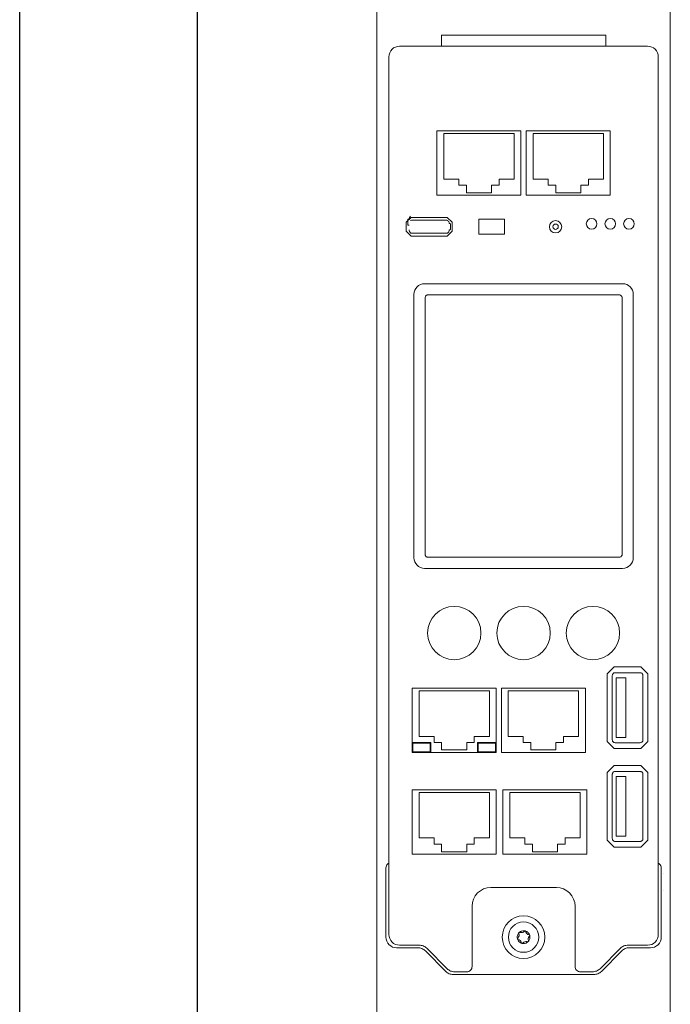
# Model space of a CAD drawing. Header units: millimetres. Extents: x 94562 to 148980, y -25377 to 3008.
# Tile 13 of 140: x 98778 to 98900, y -22115 to -21930. Entities that reach past the tile are written whole.
import ezdxf

# ---------------------------------------------------------------- set-up
doc = ezdxf.new("R2010")
doc.units = ezdxf.units.MM
doc.layers.add('tt_symbole', color=40, linetype='Continuous')

# ---------------------------------------------------------------- blocks, each defined once
blk = doc.blocks.new('IT_szafa_stojąca_42U')
for p, q in [((286.075, 1605.477), (286.075, 1801.057)), ((289.409, 1608.811), (289.409, 1797.723))]:
    blk.add_line(p, q)
blk = doc.blocks.new('PDU_(18)C13_(6)C19')
at = {"layer": 'tt_symbole', "lineweight": 5}
for p, q in [((0, 6.864), (0, 13.053)), ((0.3937, 13.053), (0.3937, 6.8826)), ((0.3937, 6.8826), (0.3937, 5.7538)), ((0, 5.7538), (0, 6.864)), ((0.1933, 6.7177), (0.1933, 6.8042)), ((0.2004, 6.7177), (0.2004, 6.8042)), ((0.0898, 6.7394), (0.0898, 6.8004)), ((0.0898, 6.8004), (0.1841, 6.8004)), ((0.1841, 6.8004), (0.1841, 6.7394)), ((0.3039, 6.8004), (0.2096, 6.8004)), ((0.2096, 6.8004), (0.2096, 6.7394)), ((0.3039, 6.7394), (0.3039, 6.8004)), ((0.11, 6.7394), (0.0898, 6.7394)), ((0.11, 6.731), (0.11, 6.7394)), ((0.1841, 6.7394), (0.1639, 6.7394)), ((0.1639, 6.7394), (0.1639, 6.731)), ((0.2096, 6.7394), (0.2298, 6.7394)), ((0.2298, 6.7394), (0.2298, 6.731)), ((0.2837, 6.731), (0.2837, 6.7394)), ((0.2837, 6.7394), (0.3039, 6.7394)), ((0.1201, 6.731), (0.11, 6.731)), ((0.1201, 6.7211), (0.1201, 6.731)), ((0.1639, 6.731), (0.1537, 6.731)), ((0.1537, 6.731), (0.1537, 6.7211)), ((0.2298, 6.731), (0.24, 6.731)), ((0.24, 6.731), (0.24, 6.7211)), ((0.2735, 6.7211), (0.2735, 6.731)), ((0.2735, 6.731), (0.2837, 6.731)), ((0.0433, 6.6863), (0.0434, 6.6871)), ((0.0433, 6.6856), (0.0433, 6.6863)), ((0.0434, 6.6871), (0.0436, 6.6878)), ((0.0436, 6.6878), (0.044, 6.6885)), ((0.044, 6.6885), (0.0445, 6.6891)), ((0.0445, 6.6891), (0.0451, 6.6896)), ((0.0451, 6.6836), (0.0457, 6.684)), ((0.0457, 6.684), (0.0465, 6.6842)), ((0.0465, 6.6842), (0.0472, 6.6842)), ((0.0472, 6.6842), (0.0931, 6.6842)), ((0.0938, 6.6842), (0.0931, 6.6842)), ((0.0946, 6.684), (0.0938, 6.6842)), ((0.0952, 6.6836), (0.0946, 6.684)), ((0.0958, 6.6831), (0.0952, 6.6836)), ((0.0963, 6.6825), (0.0958, 6.6831)), ((0.0967, 6.6818), (0.0963, 6.6825)), ((0.0969, 6.6811), (0.0967, 6.6818)), ((0.097, 6.6803), (0.0969, 6.6811)), ((0.097, 6.6796), (0.097, 6.6803)), ((0.3159, 6.0733), (0.3159, 5.9868)), ((0.3195, 6.0769), (0.3533, 6.0769)), ((0.3209, 6.0701), (0.334, 6.0701)), ((0.3209, 6.0701), (0.3209, 5.9901)), ((0.334, 5.9901), (0.334, 6.0701)), ((0.357, 6.0733), (0.357, 5.9868)), ((0.0565, 5.9917), (0.0565, 6.0527)), ((0.0565, 6.0527), (0.1509, 6.0527)), ((0.1509, 6.0527), (0.1509, 5.9917)), ((0.16, 5.97), (0.16, 6.0564)), ((0.167, 5.9699), (0.167, 6.0564)), ((0.2705, 6.0527), (0.1762, 6.0527)), ((0.1762, 6.0527), (0.1762, 5.9917)), ((0.2705, 5.9917), (0.2705, 6.0527)), ((0.0767, 5.9917), (0.0565, 5.9917)), ((0.0767, 5.9833), (0.0767, 5.9917)), ((0.1509, 5.9917), (0.1307, 5.9917)), ((0.1307, 5.9917), (0.1307, 5.9833)), ((0.1762, 5.9917), (0.1963, 5.9917)), ((0.1963, 5.9917), (0.1963, 5.9833)), ((0.2503, 5.9833), (0.2503, 5.9917)), ((0.2503, 5.9917), (0.2705, 5.9917)), ((0.0482, 5.9825), (0.0482, 5.9708)), ((0.0716, 5.9708), (0.0716, 5.9825)), ((0.0869, 5.9833), (0.0767, 5.9833)), ((0.0869, 5.9734), (0.0869, 5.9833)), ((0.1307, 5.9833), (0.1205, 5.9833)), ((0.1205, 5.9833), (0.1205, 5.9734)), ((0.1358, 5.9825), (0.1358, 5.9708)), ((0.1592, 5.9708), (0.1592, 5.9825)), ((0.1963, 5.9833), (0.2065, 5.9833)), ((0.2065, 5.9833), (0.2065, 5.9734)), ((0.2401, 5.9734), (0.2401, 5.9833)), ((0.2401, 5.9833), (0.2503, 5.9833)), ((0.3533, 5.9832), (0.3195, 5.9832)), ((0.0482, 5.9708), (0.0474, 5.97)), ((0.0716, 5.9708), (0.0482, 5.9708)), ((0.0725, 5.9699), (0.0716, 5.9708)), ((0.1358, 5.9708), (0.1349, 5.97)), ((0.1592, 5.9708), (0.1358, 5.9708)), ((0.1601, 5.9699), (0.1592, 5.9708)), ((0.3159, 5.9409), (0.3159, 5.8544)), ((0.3195, 5.9445), (0.3533, 5.9445)), ((0.3209, 5.9376), (0.334, 5.9376)), ((0.3209, 5.9376), (0.3209, 5.8576)), ((0.334, 5.8576), (0.334, 5.9376)), ((0.357, 5.9409), (0.357, 5.8544)), ((0.1601, 5.8335), (0.1601, 5.92)), ((0.1691, 5.8335), (0.1691, 5.92)), ((0.0565, 5.8553), (0.0565, 5.9162)), ((0.0565, 5.9162), (0.1509, 5.9162)), ((0.1509, 5.9162), (0.1509, 5.8553)), ((0.2726, 5.9162), (0.1782, 5.9162)), ((0.1782, 5.9162), (0.1782, 5.8553)), ((0.2726, 5.8553), (0.2726, 5.9162)), ((0.0767, 5.8553), (0.0565, 5.8553)), ((0.0767, 5.8468), (0.0767, 5.8553)), ((0.1509, 5.8553), (0.1307, 5.8553)), ((0.1307, 5.8553), (0.1307, 5.8468)), ((0.1782, 5.8553), (0.1984, 5.8553)), ((0.1984, 5.8553), (0.1984, 5.8468)), ((0.2524, 5.8468), (0.2524, 5.8553)), ((0.2524, 5.8553), (0.2726, 5.8553)), ((0.0869, 5.8468), (0.0767, 5.8468)), ((0.0869, 5.8369), (0.0869, 5.8468)), ((0.1307, 5.8468), (0.1205, 5.8468)), ((0.1205, 5.8468), (0.1205, 5.8369)), ((0.1984, 5.8468), (0.2086, 5.8468)), ((0.2086, 5.8468), (0.2086, 5.8369)), ((0.2422, 5.8369), (0.2422, 5.8468)), ((0.2422, 5.8468), (0.2524, 5.8468)), ((0.3533, 5.8508), (0.3195, 5.8508)), ((0, 5.7538), (0, 0)), ((0.3937, 0), (0.3937, 5.7538))]:
    blk.add_line(p, q, dxfattribs=at)
for points in [[(0.0866, 6.9177), (0.0866, 6.9327), (0.3071, 6.9327), (0.3071, 6.9177)], [(0.1933, 6.8042), (0.0806, 6.8042), (0.0806, 6.7177)], [(0.2004, 6.8042), (0.3131, 6.8042), (0.3131, 6.7177)], [(0.0806, 6.7177), (0.1933, 6.7177)], [(0.1537, 6.7211), (0.1201, 6.7211)], [(0.3131, 6.7177), (0.2004, 6.7177)], [(0.24, 6.7211), (0.2735, 6.7211)], [(0.0433, 6.6774), (0.0422, 6.6774), (0.042, 6.6774), (0.0419, 6.6775), (0.0418, 6.6776), (0.0417, 6.6778), (0.0416, 6.678), (0.0415, 6.6783), (0.0415, 6.6785), (0.0414, 6.6788), (0.0414, 6.6842), (0.0415, 6.6845), (0.0415, 6.6847), (0.0416, 6.685), (0.0417, 6.6852), (0.0418, 6.6854), (0.0419, 6.6855), (0.042, 6.6856), (0.0422, 6.6856), (0.0433, 6.6856)], [(0.097, 6.6714), (0.0981, 6.6714), (0.0983, 6.6714), (0.0984, 6.6715), (0.0985, 6.6716), (0.0986, 6.6718), (0.0987, 6.672), (0.0988, 6.6722), (0.0988, 6.6725), (0.0988, 6.6728), (0.0988, 6.6782), (0.0988, 6.6784), (0.0988, 6.6787), (0.0987, 6.679), (0.0986, 6.6792), (0.0985, 6.6794), (0.0984, 6.6795), (0.0983, 6.6796), (0.0981, 6.6796), (0.097, 6.6796)], [(0.088, 6.6667), (0.0472, 6.6667), (0.0465, 6.6668), (0.0457, 6.667), (0.0451, 6.6674), (0.0445, 6.6679), (0.044, 6.6685), (0.0436, 6.6691), (0.0434, 6.6699), (0.0433, 6.6706), (0.0433, 6.6714)], [(0.097, 6.6714), (0.097, 6.6706), (0.0969, 6.6699), (0.0967, 6.6691), (0.0963, 6.6685), (0.0958, 6.6679), (0.0952, 6.6674), (0.0946, 6.667), (0.0938, 6.6668), (0.0931, 6.6667), (0.088, 6.6667)], [(0.3159, 6.0733), (0.316, 6.074), (0.3162, 6.0747), (0.3165, 6.0753), (0.3169, 6.0759), (0.3175, 6.0763), (0.3181, 6.0767), (0.3188, 6.0769), (0.3195, 6.0769)], [(0.3533, 6.0769), (0.354, 6.0769), (0.3547, 6.0767), (0.3554, 6.0763), (0.3559, 6.0759), (0.3564, 6.0753), (0.3567, 6.0747), (0.3569, 6.074), (0.357, 6.0733)], [(0.16, 6.0564), (0.0474, 6.0564), (0.0474, 5.97)], [(0.167, 6.0564), (0.2797, 6.0564), (0.2797, 5.9699)], [(0.3195, 5.9832), (0.3188, 5.9833), (0.3181, 5.9835), (0.3175, 5.9838), (0.3169, 5.9843), (0.3165, 5.9848), (0.3162, 5.9854), (0.316, 5.9861), (0.3159, 5.9868)], [(0.3209, 5.9901), (0.334, 5.9901)], [(0.3533, 5.9832), (0.354, 5.9833), (0.3547, 5.9835), (0.3554, 5.9838), (0.3559, 5.9843), (0.3564, 5.9848), (0.3567, 5.9854), (0.3569, 5.9861), (0.357, 5.9868)], [(0.0725, 5.9833), (0.0716, 5.9825), (0.0482, 5.9825), (0.0474, 5.9833)], [(0.1205, 5.9734), (0.0869, 5.9734)], [(0.1601, 5.9833), (0.1592, 5.9825), (0.1358, 5.9825), (0.1349, 5.9833)], [(0.2065, 5.9734), (0.2401, 5.9734)], [(0.0474, 5.97), (0.16, 5.97)], [(0.2797, 5.9699), (0.167, 5.9699)], [(0.3159, 5.9409), (0.316, 5.9416), (0.3162, 5.9423), (0.3165, 5.9429), (0.3169, 5.9434), (0.3175, 5.9439), (0.3181, 5.9442), (0.3188, 5.9444), (0.3195, 5.9445)], [(0.3533, 5.9445), (0.354, 5.9444), (0.3547, 5.9442), (0.3554, 5.9439), (0.3559, 5.9434), (0.3564, 5.9429), (0.3567, 5.9423), (0.3569, 5.9416), (0.357, 5.9409)], [(0.1601, 5.92), (0.0474, 5.92), (0.0474, 5.8335)], [(0.1691, 5.92), (0.2817, 5.92), (0.2817, 5.8335)], [(0.3195, 5.8508), (0.3188, 5.8508), (0.3181, 5.8511), (0.3175, 5.8514), (0.3169, 5.8518), (0.3165, 5.8524), (0.3162, 5.853), (0.316, 5.8537), (0.3159, 5.8544)], [(0.3209, 5.8576), (0.334, 5.8576)], [(0.3533, 5.8508), (0.354, 5.8508), (0.3547, 5.8511), (0.3554, 5.8514), (0.3559, 5.8518), (0.3564, 5.8524), (0.3567, 5.853), (0.3569, 5.8537), (0.357, 5.8544)], [(0.0474, 5.8335), (0.1601, 5.8335)], [(0.1205, 5.8369), (0.0869, 5.8369)], [(0.2817, 5.8335), (0.1691, 5.8335)], [(0.2086, 5.8369), (0.2422, 5.8369)], [(0.0161, 5.8217), (0.0153, 5.8213), (0.0143, 5.8204), (0.0134, 5.8193), (0.0127, 5.8181), (0.0123, 5.8167), (0.0122, 5.8153), (0.0122, 5.7223), (0.0124, 5.7195), (0.0133, 5.7168), (0.0146, 5.7143), (0.0164, 5.7121), (0.0185, 5.7104), (0.021, 5.709), (0.0237, 5.7082), (0.0265, 5.7079), (0.0549, 5.7079), (0.0563, 5.7079), (0.0577, 5.7077), (0.0591, 5.7073), (0.0604, 5.7069), (0.0617, 5.7063), (0.0629, 5.7055), (0.064, 5.7047), (0.065, 5.7038), (0.0924, 5.6763), (0.0935, 5.6754), (0.0946, 5.6746), (0.0958, 5.6738), (0.0971, 5.6732), (0.0984, 5.6728), (0.0998, 5.6724), (0.1012, 5.6722), (0.1026, 5.6722), (0.133, 5.6722), (0.133, 5.6722), (0.134, 5.6722), (0.135, 5.6722), (0.136, 5.6722), (0.137, 5.6722), (0.138, 5.6722), (0.1389, 5.6722), (0.1398, 5.6722), (0.1406, 5.6722), (0.1422, 5.6722), (0.1438, 5.6722), (0.1454, 5.6722), (0.1472, 5.6722), (0.1489, 5.6722), (0.1508, 5.6722), (0.1526, 5.6722), (0.1545, 5.6722), (0.2392, 5.6722), (0.2411, 5.6722), (0.2429, 5.6722), (0.2447, 5.6722), (0.2465, 5.6722), (0.2483, 5.6722), (0.2499, 5.6722), (0.2515, 5.6722), (0.2531, 5.6722), (0.2539, 5.6722), (0.2548, 5.6722), (0.2557, 5.6722), (0.2567, 5.6722), (0.2577, 5.6722), (0.2587, 5.6722), (0.2597, 5.6722), (0.2607, 5.6722), (0.2607, 5.6722), (0.2911, 5.6722), (0.2925, 5.6722), (0.2939, 5.6724), (0.2953, 5.6728), (0.2966, 5.6732), (0.2979, 5.6738), (0.2991, 5.6746), (0.3002, 5.6754), (0.3013, 5.6763), (0.3287, 5.7038), (0.3297, 5.7047), (0.3308, 5.7055), (0.332, 5.7063), (0.3333, 5.7069), (0.3346, 5.7073), (0.336, 5.7077), (0.3374, 5.7079), (0.3388, 5.7079), (0.3672, 5.7079), (0.37, 5.7082), (0.3727, 5.709), (0.3752, 5.7104), (0.3773, 5.7121), (0.3791, 5.7143), (0.3804, 5.7168), (0.3813, 5.7195), (0.3815, 5.7223), (0.3815, 5.8153), (0.3814, 5.8167), (0.381, 5.8181), (0.3803, 5.8193), (0.3794, 5.8204), (0.3783, 5.8213), (0.3776, 5.8217)], [(0.385, 5.8077), (0.3848, 5.8075)], [(0.3848, 5.7845), (0.385, 5.7843)]]:
    blk.add_lwpolyline(points, dxfattribs=at)
for points in [[(0.3776, 5.7258), (0.3776, 6.9034), (0.3773, 6.9062), (0.3765, 6.9088), (0.3752, 6.9113), (0.3734, 6.9135), (0.3712, 6.9153), (0.3688, 6.9166), (0.3661, 6.9174), (0.3633, 6.9177), (0.0304, 6.9177), (0.0276, 6.9174), (0.0249, 6.9166), (0.0225, 6.9153), (0.0203, 6.9135), (0.0185, 6.9113), (0.0172, 6.9088), (0.0164, 6.9062), (0.0161, 6.9034), (0.0161, 5.7258), (0.0164, 5.7231), (0.0172, 5.7204), (0.0185, 5.7179), (0.0203, 5.7157), (0.0225, 5.7139), (0.0249, 5.7126), (0.0276, 5.7118), (0.0304, 5.7115), (0.0567, 5.7115), (0.0581, 5.7115), (0.0595, 5.7112), (0.0608, 5.7109), (0.0622, 5.7104), (0.0634, 5.7098), (0.0647, 5.7091), (0.0658, 5.7083), (0.0668, 5.7073), (0.0942, 5.6799), (0.0953, 5.679), (0.0964, 5.6782), (0.0976, 5.6774), (0.0989, 5.6768), (0.1002, 5.6764), (0.1016, 5.676), (0.1029, 5.6758), (0.1043, 5.6757), (0.1206, 5.6757), (0.122, 5.6759), (0.1233, 5.6763), (0.1246, 5.6769), (0.1257, 5.6778), (0.1266, 5.6789), (0.1272, 5.6802), (0.1276, 5.6815), (0.1278, 5.6829), (0.1278, 5.7638), (0.1283, 5.7687), (0.1297, 5.7734), (0.132, 5.7777), (0.1351, 5.7815), (0.1389, 5.7846), (0.1432, 5.7869), (0.1479, 5.7884), (0.1528, 5.7888), (0.2409, 5.7888), (0.2458, 5.7884), (0.2505, 5.7869), (0.2548, 5.7846), (0.2586, 5.7815), (0.2617, 5.7777), (0.264, 5.7734), (0.2654, 5.7687), (0.2659, 5.7638), (0.2659, 5.6829), (0.2661, 5.6815), (0.2665, 5.6802), (0.2671, 5.6789), (0.268, 5.6778), (0.2691, 5.6769), (0.2703, 5.6763), (0.2717, 5.6759), (0.2731, 5.6757), (0.2893, 5.6757), (0.2907, 5.6758), (0.2921, 5.676), (0.2935, 5.6764), (0.2948, 5.6768), (0.2961, 5.6774), (0.2973, 5.6782), (0.2984, 5.679), (0.2995, 5.6799), (0.3269, 5.7073), (0.3279, 5.7083), (0.329, 5.7091), (0.3302, 5.7098), (0.3315, 5.7104), (0.3328, 5.7109), (0.3342, 5.7112), (0.3356, 5.7115), (0.337, 5.7115), (0.3633, 5.7115), (0.3661, 5.7118), (0.3688, 5.7126), (0.3712, 5.7139), (0.3734, 5.7157), (0.3752, 5.7179), (0.3765, 5.7204), (0.3773, 5.7231)], [(0.0458, 6.688), (0.0394, 6.6815), (0.0394, 6.6694), (0.0458, 6.6629), (0.0945, 6.6629), (0.1009, 6.6694), (0.1009, 6.6815), (0.0945, 6.688)], [(0.1367, 6.6654), (0.1711, 6.6654), (0.1711, 6.6855), (0.1367, 6.6855)], [(0.1367, 6.6855), (0.1367, 6.6654), (0.1711, 6.6654), (0.1711, 6.6855)], [(0.344, 6.2314), (0.344, 6.5847), (0.3437, 6.5875), (0.3429, 6.5902), (0.3416, 6.5926), (0.3398, 6.5948), (0.3377, 6.5966), (0.3352, 6.5979), (0.3325, 6.5987), (0.3297, 6.599), (0.064, 6.599), (0.0612, 6.5987), (0.0585, 6.5979), (0.056, 6.5966), (0.0539, 6.5948), (0.0521, 6.5926), (0.0508, 6.5902), (0.0499, 6.5875), (0.0497, 6.5847), (0.0497, 6.2314), (0.0499, 6.2286), (0.0508, 6.2259), (0.0521, 6.2234), (0.0539, 6.2212), (0.056, 6.2195), (0.0585, 6.2181), (0.0612, 6.2173), (0.064, 6.217), (0.3297, 6.217), (0.3325, 6.2173), (0.3352, 6.2181), (0.3377, 6.2195), (0.3398, 6.2212), (0.3416, 6.2234), (0.3429, 6.2259), (0.3437, 6.2286)], [(0.329, 6.2356), (0.329, 6.5804), (0.3289, 6.5811), (0.3287, 6.5818), (0.3284, 6.5824), (0.3279, 6.5829), (0.3274, 6.5834), (0.3268, 6.5837), (0.3261, 6.5839), (0.3254, 6.584), (0.0683, 6.584), (0.0676, 6.5839), (0.0669, 6.5837), (0.0663, 6.5834), (0.0658, 6.5829), (0.0653, 6.5824), (0.065, 6.5818), (0.0648, 6.5811), (0.0647, 6.5804), (0.0647, 6.2356), (0.0648, 6.2349), (0.065, 6.2343), (0.0653, 6.2337), (0.0658, 6.2331), (0.0663, 6.2327), (0.0669, 6.2324), (0.0676, 6.2322), (0.0683, 6.2321), (0.3254, 6.2321), (0.3261, 6.2322), (0.3268, 6.2324), (0.3274, 6.2327), (0.3279, 6.2331), (0.3284, 6.2337), (0.3287, 6.2343), (0.3289, 6.2349)], [(0.3635, 5.9846), (0.3635, 6.0755), (0.3542, 6.0848), (0.3184, 6.0848), (0.3091, 6.0755), (0.3091, 5.9846), (0.3184, 5.9753), (0.3542, 5.9753)], [(0.0474, 5.97), (0.0474, 5.97), (0.0725, 5.9699), (0.0725, 5.9833), (0.0474, 5.9833)], [(0.1349, 5.97), (0.1349, 5.97), (0.1601, 5.9699), (0.1601, 5.9833), (0.1349, 5.9833)], [(0.3635, 5.8522), (0.3635, 5.9431), (0.3542, 5.9524), (0.3184, 5.9524), (0.3091, 5.9431), (0.3091, 5.8522), (0.3184, 5.8429), (0.3542, 5.8429)], [(0.1889, 5.721), (0.1887, 5.7208), (0.1885, 5.7204), (0.1886, 5.72), (0.1886, 5.72), (0.1883, 5.7211), (0.1883, 5.7222), (0.1883, 5.7233), (0.1885, 5.7244), (0.1889, 5.7255), (0.1894, 5.7265), (0.19, 5.7274), (0.1907, 5.7283), (0.1906, 5.7281), (0.1904, 5.7278), (0.1904, 5.7275), (0.1905, 5.7272), (0.1908, 5.7255), (0.1907, 5.7242), (0.1902, 5.7228), (0.1894, 5.7215)], [(0.1918, 5.7285), (0.1915, 5.7286), (0.1911, 5.7285), (0.1908, 5.7283), (0.1907, 5.7283), (0.1915, 5.729), (0.1925, 5.7297), (0.1935, 5.7302), (0.1945, 5.7305), (0.1956, 5.7308), (0.1968, 5.7309), (0.1979, 5.7308), (0.199, 5.7306), (0.1987, 5.7306), (0.1984, 5.7306), (0.1981, 5.7304), (0.1979, 5.7302), (0.1966, 5.7291), (0.1954, 5.7286), (0.194, 5.7283), (0.1925, 5.7284)], [(0.199, 5.7306), (0.1991, 5.7306), (0.1994, 5.7304), (0.1996, 5.7301), (0.1998, 5.7298), (0.1999, 5.7291), (0.2006, 5.7277), (0.2016, 5.7267), (0.2027, 5.7259), (0.2043, 5.7253), (0.2046, 5.7252), (0.2048, 5.7251), (0.205, 5.7248), (0.2051, 5.7246), (0.2048, 5.7256), (0.2042, 5.7266), (0.2036, 5.7276), (0.2029, 5.7284), (0.202, 5.7291), (0.2011, 5.7297), (0.2, 5.7302)], [(0.2051, 5.7246), (0.2053, 5.7235), (0.2054, 5.7224), (0.2054, 5.7212), (0.2052, 5.7201), (0.2048, 5.7191), (0.2043, 5.7181), (0.2037, 5.7171), (0.203, 5.7162), (0.2031, 5.7164), (0.2033, 5.7167), (0.2033, 5.7171), (0.2032, 5.7174), (0.2029, 5.719), (0.203, 5.7204), (0.2035, 5.7217), (0.2043, 5.723), (0.2048, 5.7235), (0.205, 5.7238), (0.2052, 5.7241), (0.2051, 5.7245)], [(0.1947, 5.7139), (0.1936, 5.7143), (0.1926, 5.7148), (0.1917, 5.7154), (0.1908, 5.7161), (0.1901, 5.717), (0.1895, 5.7179), (0.1889, 5.7189), (0.1886, 5.72), (0.1887, 5.7197), (0.1889, 5.7195), (0.1891, 5.7193), (0.1894, 5.7192), (0.191, 5.7186), (0.1921, 5.7179), (0.193, 5.7168), (0.1937, 5.7154), (0.1939, 5.7148), (0.1941, 5.7144), (0.1943, 5.7141), (0.1946, 5.714)], [(0.1958, 5.7143), (0.1971, 5.7154), (0.1983, 5.716), (0.1997, 5.7162), (0.2012, 5.7162), (0.2019, 5.716), (0.2022, 5.7159), (0.2026, 5.716), (0.2029, 5.7162), (0.203, 5.7162), (0.2021, 5.7155), (0.2012, 5.7149), (0.2002, 5.7144), (0.1992, 5.714), (0.1981, 5.7138), (0.1969, 5.7137), (0.1958, 5.7137), (0.1947, 5.7139), (0.1949, 5.7139), (0.1953, 5.714), (0.1956, 5.7141)]]:
    blk.add_lwpolyline(points, close=True, dxfattribs=at)
for centre, radius in [((0.2881, 6.6794), 0.00716), ((0.3132, 6.6794), 0.00716), ((0.3382, 6.6794), 0.00716), ((0.2398, 6.6754), 0.00823), ((0.2398, 6.6755), 0.00358), ((0.1038, 6.1303), 0.0358), ((0.1968, 6.1303), 0.0358), ((0.2899, 6.1303), 0.0358), ((0.1968, 5.7223), 0.0286), ((0.1968, 5.7223), 0.0204)]:
    blk.add_circle(centre, radius, dxfattribs=at)

msp = doc.modelspace()

# ---------------------------------------------------------------- block references
at = {"layer": 'tt_symbole'}
for name, p, xscale, yscale, zscale in [('IT_szafa_stojąca_42U', (95917.5, -39000.65), 10, 10, 10), ('PDU_(18)C13_(6)C19', (98845.21, -22901.43), 139.7022507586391, 139.7022507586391, 139.7022507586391)]:
    msp.add_blockref(name, p, dxfattribs=dict(at, xscale=xscale, yscale=yscale, zscale=zscale))

doc.saveas('drawing.dxf')
